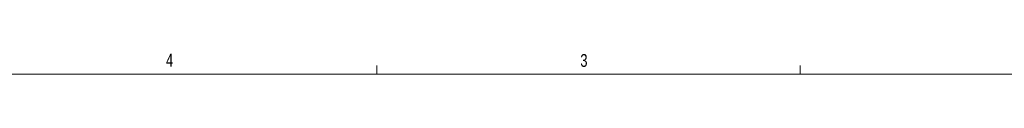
# Model space of a CAD drawing. Header units: inches. Extents: x 0.3 to 33.9, y 0.2 to 21.7.
# Tile 14 of 17: x 17.67 to 27.261, y 21.411 to 21.61. Entities that reach past the tile are written whole.
import ezdxf

# ---------------------------------------------------------------- set-up
doc = ezdxf.new("R2010")
doc.units = ezdxf.units.IN
doc.header["$MEASUREMENT"] = 0
doc.layers.add('SLD-0', color=7, linetype='Continuous', lineweight=15)
doc.styles.add('SLDTEXTSTYLE0', font='TXT', dxfattribs={"width": 0.75})

msp = doc.modelspace()

# ---------------------------------------------------------------- linework, layer by layer
at = {"layer": 'SLD-0'}
for p, q in [((21.1479, 21.4106), (21.1479, 21.4954)), ((25.2729, 21.4106), (25.2729, 21.4954)), ((0.5229, 21.4106), (33.5229, 21.4106))]:
    msp.add_line(p, q, dxfattribs=at)

# ---------------------------------------------------------------- texts
at = {"color": 7, "linetype": 'Continuous', "lineweight": 0, "char_height": 0.125, "attachment_point": 1, "style": 'SLDTEXTSTYLE0'}
for s, insert in [('4', (19.0952, 21.6097)), ('3', (23.1313, 21.6071))]:
    msp.add_mtext(s, dxfattribs=dict(at, insert=insert))

doc.saveas('drawing.dxf')
